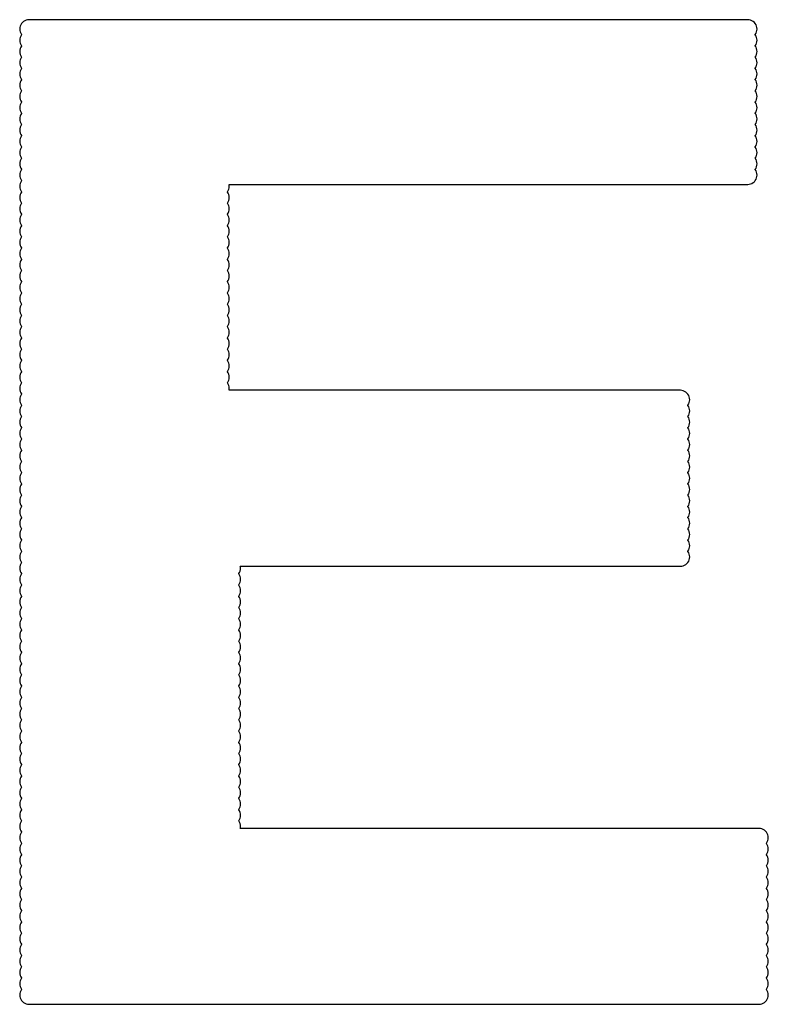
# Model space of a CAD drawing. Extents: x -0.28 to 1.53, y -0.26 to 1.53.
# Tile 22 of 45: x 1.2481 to 1.2881, y 1.3632 to 1.4158. Entities that reach past the tile are written whole.
import ezdxf

# ---------------------------------------------------------------- set-up
doc = ezdxf.new("R2010")
doc.units = 0
doc.header["$MEASUREMENT"] = 0
doc.layers.add('SLK-NS', color=7, linetype='CONTINUOUS')

msp = doc.modelspace()

# ---------------------------------------------------------------- linework, layer by layer
at = {"layer": 'SLK-NS'}
msp.add_lwpolyline([(1.2482, 1.364), (1.248195, 1.363994), (1.248154, 1.363927), (1.248124, 1.363855), (1.248106, 1.363778), (1.2481, 1.3637), (1.248106, 1.363622), (1.248124, 1.363545), (1.248154, 1.363473), (1.248195, 1.363406), (1.248246, 1.363346), (1.248306, 1.363295), (1.248373, 1.363254), (1.248445, 1.363224), (1.248522, 1.363206), (1.2486, 1.3632), (1.2876, 1.3632), (1.287678, 1.363206), (1.287755, 1.363224), (1.287827, 1.363254), (1.287894, 1.363295), (1.287954, 1.363346), (1.288005, 1.363406), (1.288046, 1.363473), (1.288076, 1.363545), (1.288094, 1.363622), (1.2881, 1.3637), (1.288094, 1.363778), (1.288076, 1.363855), (1.288046, 1.363927), (1.288005, 1.363994), (1.288, 1.364), (1.288005, 1.364006), (1.288046, 1.364073), (1.288076, 1.364145), (1.288094, 1.364222), (1.2881, 1.3643), (1.288094, 1.364378), (1.288076, 1.364455), (1.288046, 1.364527), (1.288005, 1.364594), (1.288, 1.3646), (1.288005, 1.364606), (1.288046, 1.364673), (1.288076, 1.364745), (1.288094, 1.364822), (1.2881, 1.3649), (1.288094, 1.364978), (1.288076, 1.365055), (1.288046, 1.365127), (1.288005, 1.365194), (1.288, 1.3652), (1.288005, 1.365206), (1.288046, 1.365273), (1.288076, 1.365345), (1.288094, 1.365422), (1.2881, 1.3655), (1.288094, 1.365578), (1.288076, 1.365655), (1.288046, 1.365727), (1.288005, 1.365794), (1.288, 1.3658), (1.288005, 1.365806), (1.288046, 1.365873), (1.288076, 1.365945), (1.288094, 1.366022), (1.2881, 1.3661), (1.288094, 1.366178), (1.288076, 1.366255), (1.288046, 1.366327), (1.288005, 1.366394), (1.288, 1.3664), (1.288005, 1.366406), (1.288046, 1.366473), (1.288076, 1.366545), (1.288094, 1.366622), (1.2881, 1.3667), (1.288094, 1.366778), (1.288076, 1.366855), (1.288046, 1.366927), (1.288005, 1.366994), (1.288, 1.367), (1.288005, 1.367006), (1.288046, 1.367073), (1.288076, 1.367145), (1.288094, 1.367222), (1.2881, 1.3673), (1.288094, 1.367378), (1.288076, 1.367455), (1.288046, 1.367527), (1.288005, 1.367594), (1.288, 1.3676), (1.288005, 1.367606), (1.288046, 1.367673), (1.288076, 1.367745), (1.288094, 1.367822), (1.2881, 1.3679), (1.288094, 1.367978), (1.288076, 1.368055), (1.288046, 1.368127), (1.288005, 1.368194), (1.288, 1.3682), (1.288005, 1.368206), (1.288046, 1.368273), (1.288076, 1.368345), (1.288094, 1.368422), (1.2881, 1.3685), (1.288094, 1.368578), (1.288076, 1.368655), (1.288046, 1.368727), (1.288005, 1.368794), (1.288, 1.3688), (1.288005, 1.368806), (1.288046, 1.368873), (1.288076, 1.368945), (1.288094, 1.369022), (1.2881, 1.3691), (1.288094, 1.369178), (1.288076, 1.369255), (1.288046, 1.369327), (1.288005, 1.369394), (1.288, 1.3694), (1.288005, 1.369406), (1.288046, 1.369473), (1.288076, 1.369545), (1.288094, 1.369622), (1.2881, 1.3697), (1.288094, 1.369778), (1.288076, 1.369855), (1.288046, 1.369927), (1.288005, 1.369994), (1.288, 1.37), (1.288005, 1.370006), (1.288046, 1.370073), (1.288076, 1.370145), (1.288094, 1.370222), (1.2881, 1.3703), (1.288094, 1.370378), (1.288076, 1.370455), (1.288046, 1.370527), (1.288005, 1.370594), (1.288, 1.3706), (1.288005, 1.370606), (1.288046, 1.370673), (1.288076, 1.370745), (1.288094, 1.370822), (1.2881, 1.3709), (1.288094, 1.370978), (1.288076, 1.371055), (1.288046, 1.371127), (1.288005, 1.371194), (1.288, 1.3712), (1.288005, 1.371206), (1.288046, 1.371273), (1.288076, 1.371345), (1.288094, 1.371422), (1.2881, 1.3715), (1.288094, 1.371578), (1.288076, 1.371655), (1.288046, 1.371727), (1.288005, 1.371794), (1.288, 1.3718), (1.288005, 1.371806), (1.288046, 1.371873), (1.288076, 1.371945), (1.288094, 1.372022), (1.2881, 1.3721), (1.288094, 1.372178), (1.288076, 1.372255), (1.288046, 1.372327), (1.288005, 1.372394), (1.287954, 1.372454), (1.287894, 1.372505), (1.287827, 1.372546), (1.287755, 1.372576), (1.287678, 1.372594), (1.2876, 1.3726), (1.259889, 1.3726), (1.259894, 1.372622), (1.2599, 1.3727), (1.259894, 1.372778), (1.259876, 1.372855), (1.259846, 1.372927), (1.259805, 1.372994), (1.2598, 1.373), (1.259805, 1.373006), (1.259846, 1.373073), (1.259876, 1.373145), (1.259894, 1.373222), (1.2599, 1.3733), (1.259894, 1.373378), (1.259876, 1.373455), (1.259846, 1.373527), (1.259805, 1.373594), (1.2598, 1.3736), (1.259805, 1.373606), (1.259846, 1.373673), (1.259876, 1.373745), (1.259894, 1.373822), (1.2599, 1.3739), (1.259894, 1.373978), (1.259876, 1.374055), (1.259846, 1.374127), (1.259805, 1.374194), (1.2598, 1.3742), (1.259805, 1.374206), (1.259846, 1.374273), (1.259876, 1.374345), (1.259894, 1.374422), (1.2599, 1.3745), (1.259894, 1.374578), (1.259876, 1.374655), (1.259846, 1.374727), (1.259805, 1.374794), (1.2598, 1.3748), (1.259805, 1.374806), (1.259846, 1.374873), (1.259876, 1.374945), (1.259894, 1.375022), (1.2599, 1.3751), (1.259894, 1.375178), (1.259876, 1.375255), (1.259846, 1.375327), (1.259805, 1.375394), (1.2598, 1.3754), (1.259805, 1.375406), (1.259846, 1.375473), (1.259876, 1.375545), (1.259894, 1.375622), (1.2599, 1.3757), (1.259894, 1.375778), (1.259876, 1.375855), (1.259846, 1.375927), (1.259805, 1.375994), (1.2598, 1.376), (1.259805, 1.376006), (1.259846, 1.376073), (1.259876, 1.376145), (1.259894, 1.376222), (1.2599, 1.3763), (1.259894, 1.376378), (1.259876, 1.376455), (1.259846, 1.376527), (1.259805, 1.376594), (1.2598, 1.3766), (1.259805, 1.376606), (1.259846, 1.376673), (1.259876, 1.376745), (1.259894, 1.376822), (1.2599, 1.3769), (1.259894, 1.376978), (1.259876, 1.377055), (1.259846, 1.377127), (1.259805, 1.377194), (1.2598, 1.3772), (1.259805, 1.377206), (1.259846, 1.377273), (1.259876, 1.377345), (1.259894, 1.377422), (1.2599, 1.3775), (1.259894, 1.377578), (1.259876, 1.377655), (1.259846, 1.377727), (1.259805, 1.377794), (1.2598, 1.3778), (1.259805, 1.377806), (1.259846, 1.377873), (1.259876, 1.377945), (1.259894, 1.378022), (1.2599, 1.3781), (1.259894, 1.378178), (1.259876, 1.378255), (1.259846, 1.378327), (1.259805, 1.378394), (1.2598, 1.3784), (1.259805, 1.378406), (1.259846, 1.378473), (1.259876, 1.378545), (1.259894, 1.378622), (1.2599, 1.3787), (1.259894, 1.378778), (1.259876, 1.378855), (1.259846, 1.378927), (1.259805, 1.378994), (1.2598, 1.379), (1.259805, 1.379006), (1.259846, 1.379073), (1.259876, 1.379145), (1.259894, 1.379222), (1.2599, 1.3793), (1.259894, 1.379378), (1.259876, 1.379455), (1.259846, 1.379527), (1.259805, 1.379594), (1.2598, 1.3796), (1.259805, 1.379606), (1.259846, 1.379673), (1.259876, 1.379745), (1.259894, 1.379822), (1.2599, 1.3799), (1.259894, 1.379978), (1.259876, 1.380055), (1.259846, 1.380127), (1.259805, 1.380194), (1.2598, 1.3802), (1.259805, 1.380206), (1.259846, 1.380273), (1.259876, 1.380345), (1.259894, 1.380422), (1.2599, 1.3805), (1.259894, 1.380578), (1.259876, 1.380655), (1.259846, 1.380727), (1.259805, 1.380794), (1.2598, 1.3808), (1.259805, 1.380806), (1.259846, 1.380873), (1.259876, 1.380945), (1.259894, 1.381022), (1.2599, 1.3811), (1.259894, 1.381178), (1.259876, 1.381255), (1.259846, 1.381327), (1.259805, 1.381394), (1.2598, 1.3814), (1.259805, 1.381406), (1.259846, 1.381473), (1.259876, 1.381545), (1.259894, 1.381622), (1.2599, 1.3817), (1.259894, 1.381778), (1.259876, 1.381855), (1.259846, 1.381927), (1.259805, 1.381994), (1.2598, 1.382), (1.259805, 1.382006), (1.259846, 1.382073), (1.259876, 1.382145), (1.259894, 1.382222), (1.2599, 1.3823), (1.259894, 1.382378), (1.259876, 1.382455), (1.259846, 1.382527), (1.259805, 1.382594), (1.2598, 1.3826), (1.259805, 1.382606), (1.259846, 1.382673), (1.259876, 1.382745), (1.259894, 1.382822), (1.2599, 1.3829), (1.259894, 1.382978), (1.259876, 1.383055), (1.259846, 1.383127), (1.259805, 1.383194), (1.2598, 1.3832), (1.259805, 1.383206), (1.259846, 1.383273), (1.259876, 1.383345), (1.259894, 1.383422), (1.2599, 1.3835), (1.259894, 1.383578), (1.259876, 1.383655), (1.259846, 1.383727), (1.259805, 1.383794), (1.2598, 1.3838), (1.259805, 1.383806), (1.259846, 1.383873), (1.259876, 1.383945), (1.259894, 1.384022), (1.2599, 1.3841), (1.259894, 1.384178), (1.259876, 1.384255), (1.259846, 1.384327), (1.259805, 1.384394), (1.2598, 1.3844), (1.259805, 1.384406), (1.259846, 1.384473), (1.259876, 1.384545), (1.259894, 1.384622), (1.2599, 1.3847), (1.259894, 1.384778), (1.259876, 1.384855), (1.259846, 1.384927), (1.259805, 1.384994), (1.2598, 1.385), (1.259805, 1.385006), (1.259846, 1.385073), (1.259876, 1.385145), (1.259894, 1.385222), (1.2599, 1.3853), (1.259894, 1.385378), (1.259876, 1.385455), (1.259846, 1.385527), (1.259805, 1.385594), (1.2598, 1.3856), (1.259805, 1.385606), (1.259846, 1.385673), (1.259876, 1.385745), (1.259894, 1.385822), (1.2599, 1.3859), (1.259894, 1.385978), (1.259876, 1.386055), (1.259846, 1.386127), (1.259805, 1.386194), (1.2598, 1.3862), (1.259805, 1.386206), (1.259846, 1.386273), (1.259876, 1.386345), (1.259894, 1.386422), (1.2599, 1.3865), (1.259894, 1.386578), (1.259889, 1.3866), (1.2834, 1.3866), (1.283478, 1.386606), (1.283555, 1.386624), (1.283627, 1.386654), (1.283694, 1.386695), (1.283754, 1.386746), (1.283805, 1.386806), (1.283846, 1.386873), (1.283876, 1.386945), (1.283894, 1.387022), (1.2839, 1.3871), (1.283894, 1.387178), (1.283876, 1.387255), (1.283846, 1.387327), (1.283805, 1.387394), (1.2838, 1.3874), (1.283805, 1.387406), (1.283846, 1.387473), (1.283876, 1.387545), (1.283894, 1.387622), (1.2839, 1.3877), (1.283894, 1.387778), (1.283876, 1.387855), (1.283846, 1.387927), (1.283805, 1.387994), (1.2838, 1.388), (1.283805, 1.388006), (1.283846, 1.388073), (1.283876, 1.388145), (1.283894, 1.388222), (1.2839, 1.3883), (1.283894, 1.388378), (1.283876, 1.388455), (1.283846, 1.388527), (1.283805, 1.388594), (1.2838, 1.3886), (1.283805, 1.388606), (1.283846, 1.388673), (1.283876, 1.388745), (1.283894, 1.388822), (1.2839, 1.3889), (1.283894, 1.388978), (1.283876, 1.389055), (1.283846, 1.389127), (1.283805, 1.389194), (1.2838, 1.3892), (1.283805, 1.389206), (1.283846, 1.389273), (1.283876, 1.389345), (1.283894, 1.389422), (1.2839, 1.3895), (1.283894, 1.389578), (1.283876, 1.389655), (1.283846, 1.389727), (1.283805, 1.389794), (1.2838, 1.3898), (1.283805, 1.389806), (1.283846, 1.389873), (1.283876, 1.389945), (1.283894, 1.390022), (1.2839, 1.3901), (1.283894, 1.390178), (1.283876, 1.390255), (1.283846, 1.390327), (1.283805, 1.390394), (1.2838, 1.3904), (1.283805, 1.390406), (1.283846, 1.390473), (1.283876, 1.390545), (1.283894, 1.390622), (1.2839, 1.3907), (1.283894, 1.390778), (1.283876, 1.390855), (1.283846, 1.390927), (1.283805, 1.390994), (1.2838, 1.391), (1.283805, 1.391006), (1.283846, 1.391073), (1.283876, 1.391145), (1.283894, 1.391222), (1.2839, 1.3913), (1.283894, 1.391378), (1.283876, 1.391455), (1.283846, 1.391527), (1.283805, 1.391594), (1.2838, 1.3916), (1.283805, 1.391606), (1.283846, 1.391673), (1.283876, 1.391745), (1.283894, 1.391822), (1.2839, 1.3919), (1.283894, 1.391978), (1.283876, 1.392055), (1.283846, 1.392127), (1.283805, 1.392194), (1.2838, 1.3922), (1.283805, 1.392206), (1.283846, 1.392273), (1.283876, 1.392345), (1.283894, 1.392422), (1.2839, 1.3925), (1.283894, 1.392578), (1.283876, 1.392655), (1.283846, 1.392727), (1.283805, 1.392794), (1.2838, 1.3928), (1.283805, 1.392806), (1.283846, 1.392873), (1.283876, 1.392945), (1.283894, 1.393022), (1.2839, 1.3931), (1.283894, 1.393178), (1.283876, 1.393255), (1.283846, 1.393327), (1.283805, 1.393394), (1.2838, 1.3934), (1.283805, 1.393406), (1.283846, 1.393473), (1.283876, 1.393545), (1.283894, 1.393622), (1.2839, 1.3937), (1.283894, 1.393778), (1.283876, 1.393855), (1.283846, 1.393927), (1.283805, 1.393994), (1.2838, 1.394), (1.283805, 1.394006), (1.283846, 1.394073), (1.283876, 1.394145), (1.283894, 1.394222), (1.2839, 1.3943), (1.283894, 1.394378), (1.283876, 1.394455), (1.283846, 1.394527), (1.283805, 1.394594), (1.2838, 1.3946), (1.283805, 1.394606), (1.283846, 1.394673), (1.283876, 1.394745), (1.283894, 1.394822), (1.2839, 1.3949), (1.283894, 1.394978), (1.283876, 1.395055), (1.283846, 1.395127), (1.283805, 1.395194), (1.2838, 1.3952), (1.283805, 1.395206), (1.283846, 1.395273), (1.283876, 1.395345), (1.283894, 1.395422), (1.2839, 1.3955), (1.283894, 1.395578), (1.283876, 1.395655), (1.283846, 1.395727), (1.283805, 1.395794), (1.283754, 1.395854), (1.283694, 1.395905), (1.283627, 1.395946), (1.283555, 1.395976), (1.283478, 1.395994), (1.2834, 1.396), (1.259289, 1.396), (1.259294, 1.396022), (1.2593, 1.3961), (1.259294, 1.396178), (1.259276, 1.396255), (1.259246, 1.396327), (1.259205, 1.396394), (1.2592, 1.3964), (1.259205, 1.396406), (1.259246, 1.396473), (1.259276, 1.396545), (1.259294, 1.396622), (1.2593, 1.3967), (1.259294, 1.396778), (1.259276, 1.396855), (1.259246, 1.396927), (1.259205, 1.396994), (1.2592, 1.397), (1.259205, 1.397006), (1.259246, 1.397073), (1.259276, 1.397145), (1.259294, 1.397222), (1.2593, 1.3973), (1.259294, 1.397378), (1.259276, 1.397455), (1.259246, 1.397527), (1.259205, 1.397594), (1.2592, 1.3976), (1.259205, 1.397606), (1.259246, 1.397673), (1.259276, 1.397745), (1.259294, 1.397822), (1.2593, 1.3979), (1.259294, 1.397978), (1.259276, 1.398055), (1.259246, 1.398127), (1.259205, 1.398194), (1.2592, 1.3982), (1.259205, 1.398206), (1.259246, 1.398273), (1.259276, 1.398345), (1.259294, 1.398422), (1.2593, 1.3985), (1.259294, 1.398578), (1.259276, 1.398655), (1.259246, 1.398727), (1.259205, 1.398794), (1.2592, 1.3988), (1.259205, 1.398806), (1.259246, 1.398873), (1.259276, 1.398945), (1.259294, 1.399022), (1.2593, 1.3991), (1.259294, 1.399178), (1.259276, 1.399255), (1.259246, 1.399327), (1.259205, 1.399394), (1.2592, 1.3994), (1.259205, 1.399406), (1.259246, 1.399473), (1.259276, 1.399545), (1.259294, 1.399622), (1.2593, 1.3997), (1.259294, 1.399778), (1.259276, 1.399855), (1.259246, 1.399927), (1.259205, 1.399994), (1.2592, 1.4), (1.259205, 1.400006), (1.259246, 1.400073), (1.259276, 1.400145), (1.259294, 1.400222), (1.2593, 1.4003), (1.259294, 1.400378), (1.259276, 1.400455), (1.259246, 1.400527), (1.259205, 1.400594), (1.2592, 1.4006), (1.259205, 1.400606), (1.259246, 1.400673), (1.259276, 1.400745), (1.259294, 1.400822), (1.2593, 1.4009), (1.259294, 1.400978), (1.259276, 1.401055), (1.259246, 1.401127), (1.259205, 1.401194), (1.2592, 1.4012), (1.259205, 1.401206), (1.259246, 1.401273), (1.259276, 1.401345), (1.259294, 1.401422), (1.2593, 1.4015), (1.259294, 1.401578), (1.259276, 1.401655), (1.259246, 1.401727), (1.259205, 1.401794), (1.2592, 1.4018), (1.259205, 1.401806), (1.259246, 1.401873), (1.259276, 1.401945), (1.259294, 1.402022), (1.2593, 1.4021), (1.259294, 1.402178), (1.259276, 1.402255), (1.259246, 1.402327), (1.259205, 1.402394), (1.2592, 1.4024), (1.259205, 1.402406), (1.259246, 1.402473), (1.259276, 1.402545), (1.259294, 1.402622), (1.2593, 1.4027), (1.259294, 1.402778), (1.259276, 1.402855), (1.259246, 1.402927), (1.259205, 1.402994), (1.2592, 1.403), (1.259205, 1.403006), (1.259246, 1.403073), (1.259276, 1.403145), (1.259294, 1.403222), (1.2593, 1.4033), (1.259294, 1.403378), (1.259276, 1.403455), (1.259246, 1.403527), (1.259205, 1.403594), (1.2592, 1.4036), (1.259205, 1.403606), (1.259246, 1.403673), (1.259276, 1.403745), (1.259294, 1.403822), (1.2593, 1.4039), (1.259294, 1.403978), (1.259276, 1.404055), (1.259246, 1.404127), (1.259205, 1.404194), (1.2592, 1.4042), (1.259205, 1.404206), (1.259246, 1.404273), (1.259276, 1.404345), (1.259294, 1.404422), (1.2593, 1.4045), (1.259294, 1.404578), (1.259276, 1.404655), (1.259246, 1.404727), (1.259205, 1.404794), (1.2592, 1.4048), (1.259205, 1.404806), (1.259246, 1.404873), (1.259276, 1.404945), (1.259294, 1.405022), (1.2593, 1.4051), (1.259294, 1.405178), (1.259276, 1.405255), (1.259246, 1.405327), (1.259205, 1.405394), (1.2592, 1.4054), (1.259205, 1.405406), (1.259246, 1.405473), (1.259276, 1.405545), (1.259294, 1.405622), (1.2593, 1.4057), (1.259294, 1.405778), (1.259276, 1.405855), (1.259246, 1.405927), (1.259205, 1.405994), (1.2592, 1.406), (1.259205, 1.406006), (1.259246, 1.406073), (1.259276, 1.406145), (1.259294, 1.406222), (1.2593, 1.4063), (1.259294, 1.406378), (1.259276, 1.406455), (1.259246, 1.406527), (1.259205, 1.406594), (1.2592, 1.4066), (1.259205, 1.406606), (1.259246, 1.406673), (1.259276, 1.406745), (1.259294, 1.406822), (1.2593, 1.4069), (1.259294, 1.406978), (1.259289, 1.407), (1.287, 1.407), (1.287078, 1.407006), (1.287155, 1.407024), (1.287227, 1.407054), (1.287294, 1.407095), (1.287354, 1.407146), (1.287405, 1.407206), (1.287446, 1.407273), (1.287476, 1.407345), (1.287494, 1.407422), (1.2875, 1.4075), (1.287494, 1.407578), (1.287476, 1.407655), (1.287446, 1.407727), (1.287405, 1.407794), (1.2874, 1.4078), (1.287405, 1.407806), (1.287446, 1.407873), (1.287476, 1.407945), (1.287494, 1.408022), (1.2875, 1.4081), (1.287494, 1.408178), (1.287476, 1.408255), (1.287446, 1.408327), (1.287405, 1.408394), (1.2874, 1.4084), (1.287405, 1.408406), (1.287446, 1.408473), (1.287476, 1.408545), (1.287494, 1.408622), (1.2875, 1.4087), (1.287494, 1.408778), (1.287476, 1.408855), (1.287446, 1.408927), (1.287405, 1.408994), (1.2874, 1.409), (1.287405, 1.409006), (1.287446, 1.409073), (1.287476, 1.409145), (1.287494, 1.409222), (1.2875, 1.4093), (1.287494, 1.409378), (1.287476, 1.409455), (1.287446, 1.409527), (1.287405, 1.409594), (1.2874, 1.4096), (1.287405, 1.409606), (1.287446, 1.409673), (1.287476, 1.409745), (1.287494, 1.409822), (1.2875, 1.4099), (1.287494, 1.409978), (1.287476, 1.410055), (1.287446, 1.410127), (1.287405, 1.410194), (1.2874, 1.4102), (1.287405, 1.410206), (1.287446, 1.410273), (1.287476, 1.410345), (1.287494, 1.410422), (1.2875, 1.4105), (1.287494, 1.410578), (1.287476, 1.410655), (1.287446, 1.410727), (1.287405, 1.410794), (1.2874, 1.4108), (1.287405, 1.410806), (1.287446, 1.410873), (1.287476, 1.410945), (1.287494, 1.411022), (1.2875, 1.4111), (1.287494, 1.411178), (1.287476, 1.411255), (1.287446, 1.411327), (1.287405, 1.411394), (1.2874, 1.4114), (1.287405, 1.411406), (1.287446, 1.411473), (1.287476, 1.411545), (1.287494, 1.411622), (1.2875, 1.4117), (1.287494, 1.411778), (1.287476, 1.411855), (1.287446, 1.411927), (1.287405, 1.411994), (1.2874, 1.412), (1.287405, 1.412006), (1.287446, 1.412073), (1.287476, 1.412145), (1.287494, 1.412222), (1.2875, 1.4123), (1.287494, 1.412378), (1.287476, 1.412455), (1.287446, 1.412527), (1.287405, 1.412594), (1.2874, 1.4126), (1.287405, 1.412606), (1.287446, 1.412673), (1.287476, 1.412745), (1.287494, 1.412822), (1.2875, 1.4129), (1.287494, 1.412978), (1.287476, 1.413055), (1.287446, 1.413127), (1.287405, 1.413194), (1.2874, 1.4132), (1.287405, 1.413206), (1.287446, 1.413273), (1.287476, 1.413345), (1.287494, 1.413422), (1.2875, 1.4135), (1.287494, 1.413578), (1.287476, 1.413655), (1.287446, 1.413727), (1.287405, 1.413794), (1.2874, 1.4138), (1.287405, 1.413806), (1.287446, 1.413873), (1.287476, 1.413945), (1.287494, 1.414022), (1.2875, 1.4141), (1.287494, 1.414178), (1.287476, 1.414255), (1.287446, 1.414327), (1.287405, 1.414394), (1.2874, 1.4144), (1.287405, 1.414406), (1.287446, 1.414473), (1.287476, 1.414545), (1.287494, 1.414622), (1.2875, 1.4147), (1.287494, 1.414778), (1.287476, 1.414855), (1.287446, 1.414927), (1.287405, 1.414994), (1.2874, 1.415), (1.287405, 1.415006), (1.287446, 1.415073), (1.287476, 1.415145), (1.287494, 1.415222), (1.2875, 1.4153), (1.287494, 1.415378), (1.287476, 1.415455), (1.287446, 1.415527), (1.287405, 1.415594), (1.287354, 1.415654), (1.287294, 1.415705), (1.287227, 1.415746), (1.287155, 1.415776), (1.287078, 1.415794), (1.287, 1.4158), (1.2486, 1.4158), (1.248522, 1.415794), (1.248445, 1.415776), (1.248373, 1.415746), (1.248306, 1.415705), (1.248246, 1.415654), (1.248195, 1.415594), (1.248154, 1.415527), (1.248124, 1.415455), (1.248106, 1.415378), (1.2481, 1.4153), (1.248106, 1.415222), (1.248124, 1.415145), (1.248154, 1.415073), (1.248195, 1.415006), (1.2482, 1.415), (1.248195, 1.414994), (1.248154, 1.414927), (1.248124, 1.414855), (1.248106, 1.414778), (1.2481, 1.4147), (1.248106, 1.414622), (1.248124, 1.414545), (1.248154, 1.414473), (1.248195, 1.414406), (1.2482, 1.4144), (1.248195, 1.414394), (1.248154, 1.414327), (1.248124, 1.414255), (1.248106, 1.414178), (1.2481, 1.4141), (1.248106, 1.414022), (1.248124, 1.413945), (1.248154, 1.413873), (1.248195, 1.413806), (1.2482, 1.4138), (1.248195, 1.413794), (1.248154, 1.413727), (1.248124, 1.413655), (1.248106, 1.413578), (1.2481, 1.4135), (1.248106, 1.413422), (1.248124, 1.413345), (1.248154, 1.413273), (1.248195, 1.413206), (1.2482, 1.4132), (1.248195, 1.413194), (1.248154, 1.413127), (1.248124, 1.413055), (1.248106, 1.412978), (1.2481, 1.4129), (1.248106, 1.412822), (1.248124, 1.412745), (1.248154, 1.412673), (1.248195, 1.412606), (1.2482, 1.4126), (1.248195, 1.412594), (1.248154, 1.412527), (1.248124, 1.412455), (1.248106, 1.412378), (1.2481, 1.4123), (1.248106, 1.412222), (1.248124, 1.412145), (1.248154, 1.412073), (1.248195, 1.412006), (1.2482, 1.412), (1.248195, 1.411994), (1.248154, 1.411927), (1.248124, 1.411855), (1.248106, 1.411778), (1.2481, 1.4117), (1.248106, 1.411622), (1.248124, 1.411545), (1.248154, 1.411473), (1.248195, 1.411406), (1.2482, 1.4114), (1.248195, 1.411394), (1.248154, 1.411327), (1.248124, 1.411255), (1.248106, 1.411178), (1.2481, 1.4111), (1.248106, 1.411022), (1.248124, 1.410945), (1.248154, 1.410873), (1.248195, 1.410806), (1.2482, 1.4108), (1.248195, 1.410794), (1.248154, 1.410727), (1.248124, 1.410655), (1.248106, 1.410578), (1.2481, 1.4105), (1.248106, 1.410422), (1.248124, 1.410345), (1.248154, 1.410273), (1.248195, 1.410206), (1.2482, 1.4102), (1.248195, 1.410194), (1.248154, 1.410127), (1.248124, 1.410055), (1.248106, 1.409978), (1.2481, 1.4099), (1.248106, 1.409822), (1.248124, 1.409745), (1.248154, 1.409673), (1.248195, 1.409606), (1.2482, 1.4096), (1.248195, 1.409594), (1.248154, 1.409527), (1.248124, 1.409455), (1.248106, 1.409378), (1.2481, 1.4093), (1.248106, 1.409222), (1.248124, 1.409145), (1.248154, 1.409073), (1.248195, 1.409006), (1.2482, 1.409), (1.248195, 1.408994), (1.248154, 1.408927), (1.248124, 1.408855), (1.248106, 1.408778), (1.2481, 1.4087), (1.248106, 1.408622), (1.248124, 1.408545), (1.248154, 1.408473), (1.248195, 1.408406), (1.2482, 1.4084), (1.248195, 1.408394), (1.248154, 1.408327), (1.248124, 1.408255), (1.248106, 1.408178), (1.2481, 1.4081), (1.248106, 1.408022), (1.248124, 1.407945), (1.248154, 1.407873), (1.248195, 1.407806), (1.2482, 1.4078), (1.248195, 1.407794), (1.248154, 1.407727), (1.248124, 1.407655), (1.248106, 1.407578), (1.2481, 1.4075), (1.248106, 1.407422), (1.248124, 1.407345), (1.248154, 1.407273), (1.248195, 1.407206), (1.2482, 1.4072), (1.248195, 1.407194), (1.248154, 1.407127), (1.248124, 1.407055), (1.248106, 1.406978), (1.2481, 1.4069), (1.248106, 1.406822), (1.248124, 1.406745), (1.248154, 1.406673), (1.248195, 1.406606), (1.2482, 1.4066), (1.248195, 1.406594), (1.248154, 1.406527), (1.248124, 1.406455), (1.248106, 1.406378), (1.2481, 1.4063), (1.248106, 1.406222), (1.248124, 1.406145), (1.248154, 1.406073), (1.248195, 1.406006), (1.2482, 1.406), (1.248195, 1.405994), (1.248154, 1.405927), (1.248124, 1.405855), (1.248106, 1.405778), (1.2481, 1.4057), (1.248106, 1.405622), (1.248124, 1.405545), (1.248154, 1.405473), (1.248195, 1.405406), (1.2482, 1.4054), (1.248195, 1.405394), (1.248154, 1.405327), (1.248124, 1.405255), (1.248106, 1.405178), (1.2481, 1.4051), (1.248106, 1.405022), (1.248124, 1.404945), (1.248154, 1.404873), (1.248195, 1.404806), (1.2482, 1.4048), (1.248195, 1.404794), (1.248154, 1.404727), (1.248124, 1.404655), (1.248106, 1.404578), (1.2481, 1.4045), (1.248106, 1.404422), (1.248124, 1.404345), (1.248154, 1.404273), (1.248195, 1.404206), (1.2482, 1.4042), (1.248195, 1.404194), (1.248154, 1.404127), (1.248124, 1.404055), (1.248106, 1.403978), (1.2481, 1.4039), (1.248106, 1.403822), (1.248124, 1.403745), (1.248154, 1.403673), (1.248195, 1.403606), (1.2482, 1.4036), (1.248195, 1.403594), (1.248154, 1.403527), (1.248124, 1.403455), (1.248106, 1.403378), (1.2481, 1.4033), (1.248106, 1.403222), (1.248124, 1.403145), (1.248154, 1.403073), (1.248195, 1.403006), (1.2482, 1.403), (1.248195, 1.402994), (1.248154, 1.402927), (1.248124, 1.402855), (1.248106, 1.402778), (1.2481, 1.4027), (1.248106, 1.402622), (1.248124, 1.402545), (1.248154, 1.402473), (1.248195, 1.402406), (1.2482, 1.4024), (1.248195, 1.402394), (1.248154, 1.402327), (1.248124, 1.402255), (1.248106, 1.402178), (1.2481, 1.4021), (1.248106, 1.402022), (1.248124, 1.401945), (1.248154, 1.401873), (1.248195, 1.401806), (1.2482, 1.4018), (1.248195, 1.401794), (1.248154, 1.401727), (1.248124, 1.401655), (1.248106, 1.401578), (1.2481, 1.4015), (1.248106, 1.401422), (1.248124, 1.401345), (1.248154, 1.401273), (1.248195, 1.401206), (1.2482, 1.4012), (1.248195, 1.401194), (1.248154, 1.401127), (1.248124, 1.401055), (1.248106, 1.400978), (1.2481, 1.4009), (1.248106, 1.400822), (1.248124, 1.400745), (1.248154, 1.400673), (1.248195, 1.400606), (1.2482, 1.4006), (1.248195, 1.400594), (1.248154, 1.400527), (1.248124, 1.400455), (1.248106, 1.400378), (1.2481, 1.4003), (1.248106, 1.400222), (1.248124, 1.400145), (1.248154, 1.400073), (1.248195, 1.400006), (1.2482, 1.4), (1.248195, 1.399994), (1.248154, 1.399927), (1.248124, 1.399855), (1.248106, 1.399778), (1.2481, 1.3997), (1.248106, 1.399622), (1.248124, 1.399545), (1.248154, 1.399473), (1.248195, 1.399406), (1.2482, 1.3994), (1.248195, 1.399394), (1.248154, 1.399327), (1.248124, 1.399255), (1.248106, 1.399178), (1.2481, 1.3991), (1.248106, 1.399022), (1.248124, 1.398945), (1.248154, 1.398873), (1.248195, 1.398806), (1.2482, 1.3988), (1.248195, 1.398794), (1.248154, 1.398727), (1.248124, 1.398655), (1.248106, 1.398578), (1.2481, 1.3985), (1.248106, 1.398422), (1.248124, 1.398345), (1.248154, 1.398273), (1.248195, 1.398206), (1.2482, 1.3982), (1.248195, 1.398194), (1.248154, 1.398127), (1.248124, 1.398055), (1.248106, 1.397978), (1.2481, 1.3979), (1.248106, 1.397822), (1.248124, 1.397745), (1.248154, 1.397673), (1.248195, 1.397606), (1.2482, 1.3976), (1.248195, 1.397594), (1.248154, 1.397527), (1.248124, 1.397455), (1.248106, 1.397378), (1.2481, 1.3973), (1.248106, 1.397222), (1.248124, 1.397145), (1.248154, 1.397073), (1.248195, 1.397006), (1.2482, 1.397), (1.248195, 1.396994), (1.248154, 1.396927), (1.248124, 1.396855), (1.248106, 1.396778), (1.2481, 1.3967), (1.248106, 1.396622), (1.248124, 1.396545), (1.248154, 1.396473), (1.248195, 1.396406), (1.2482, 1.3964), (1.248195, 1.396394), (1.248154, 1.396327), (1.248124, 1.396255), (1.248106, 1.396178), (1.2481, 1.3961), (1.248106, 1.396022), (1.248124, 1.395945), (1.248154, 1.395873), (1.248195, 1.395806), (1.2482, 1.3958), (1.248195, 1.395794), (1.248154, 1.395727), (1.248124, 1.395655), (1.248106, 1.395578), (1.2481, 1.3955), (1.248106, 1.395422), (1.248124, 1.395345), (1.248154, 1.395273), (1.248195, 1.395206), (1.2482, 1.3952), (1.248195, 1.395194), (1.248154, 1.395127), (1.248124, 1.395055), (1.248106, 1.394978), (1.2481, 1.3949), (1.248106, 1.394822), (1.248124, 1.394745), (1.248154, 1.394673), (1.248195, 1.394606), (1.2482, 1.3946), (1.248195, 1.394594), (1.248154, 1.394527), (1.248124, 1.394455), (1.248106, 1.394378), (1.2481, 1.3943), (1.248106, 1.394222), (1.248124, 1.394145), (1.248154, 1.394073), (1.248195, 1.394006), (1.2482, 1.394), (1.248195, 1.393994), (1.248154, 1.393927), (1.248124, 1.393855), (1.248106, 1.393778), (1.2481, 1.3937), (1.248106, 1.393622), (1.248124, 1.393545), (1.248154, 1.393473), (1.248195, 1.393406), (1.2482, 1.3934), (1.248195, 1.393394), (1.248154, 1.393327), (1.248124, 1.393255), (1.248106, 1.393178), (1.2481, 1.3931), (1.248106, 1.393022), (1.248124, 1.392945), (1.248154, 1.392873), (1.248195, 1.392806), (1.2482, 1.3928), (1.248195, 1.392794), (1.248154, 1.392727), (1.248124, 1.392655), (1.248106, 1.392578), (1.2481, 1.3925), (1.248106, 1.392422), (1.248124, 1.392345), (1.248154, 1.392273), (1.248195, 1.392206), (1.2482, 1.3922), (1.248195, 1.392194), (1.248154, 1.392127), (1.248124, 1.392055), (1.248106, 1.391978), (1.2481, 1.3919), (1.248106, 1.391822), (1.248124, 1.391745), (1.248154, 1.391673), (1.248195, 1.391606), (1.2482, 1.3916), (1.248195, 1.391594), (1.248154, 1.391527), (1.248124, 1.391455), (1.248106, 1.391378), (1.2481, 1.3913), (1.248106, 1.391222), (1.248124, 1.391145), (1.248154, 1.391073), (1.248195, 1.391006), (1.2482, 1.391), (1.248195, 1.390994), (1.248154, 1.390927), (1.248124, 1.390855), (1.248106, 1.390778), (1.2481, 1.3907), (1.248106, 1.390622), (1.248124, 1.390545), (1.248154, 1.390473), (1.248195, 1.390406), (1.2482, 1.3904), (1.248195, 1.390394), (1.248154, 1.390327), (1.248124, 1.390255), (1.248106, 1.390178), (1.2481, 1.3901), (1.248106, 1.390022), (1.248124, 1.389945), (1.248154, 1.389873), (1.248195, 1.389806), (1.2482, 1.3898), (1.248195, 1.389794), (1.248154, 1.389727), (1.248124, 1.389655), (1.248106, 1.389578), (1.2481, 1.3895), (1.248106, 1.389422), (1.248124, 1.389345), (1.248154, 1.389273), (1.248195, 1.389206), (1.2482, 1.3892), (1.248195, 1.389194), (1.248154, 1.389127), (1.248124, 1.389055), (1.248106, 1.388978), (1.2481, 1.3889), (1.248106, 1.388822), (1.248124, 1.388745), (1.248154, 1.388673), (1.248195, 1.388606), (1.2482, 1.3886), (1.248195, 1.388594), (1.248154, 1.388527), (1.248124, 1.388455), (1.248106, 1.388378), (1.2481, 1.3883), (1.248106, 1.388222), (1.248124, 1.388145), (1.248154, 1.388073), (1.248195, 1.388006), (1.2482, 1.388), (1.248195, 1.387994), (1.248154, 1.387927), (1.248124, 1.387855), (1.248106, 1.387778), (1.2481, 1.3877), (1.248106, 1.387622), (1.248124, 1.387545), (1.248154, 1.387473), (1.248195, 1.387406), (1.2482, 1.3874), (1.248195, 1.387394), (1.248154, 1.387327), (1.248124, 1.387255), (1.248106, 1.387178), (1.2481, 1.3871), (1.248106, 1.387022), (1.248124, 1.386945), (1.248154, 1.386873), (1.248195, 1.386806), (1.2482, 1.3868), (1.248195, 1.386794), (1.248154, 1.386727), (1.248124, 1.386655), (1.248106, 1.386578), (1.2481, 1.3865), (1.248106, 1.386422), (1.248124, 1.386345), (1.248154, 1.386273), (1.248195, 1.386206), (1.2482, 1.3862), (1.248195, 1.386194), (1.248154, 1.386127), (1.248124, 1.386055), (1.248106, 1.385978), (1.2481, 1.3859), (1.248106, 1.385822), (1.248124, 1.385745), (1.248154, 1.385673), (1.248195, 1.385606), (1.2482, 1.3856), (1.248195, 1.385594), (1.248154, 1.385527), (1.248124, 1.385455), (1.248106, 1.385378), (1.2481, 1.3853), (1.248106, 1.385222), (1.248124, 1.385145), (1.248154, 1.385073), (1.248195, 1.385006), (1.2482, 1.385), (1.248195, 1.384994), (1.248154, 1.384927), (1.248124, 1.384855), (1.248106, 1.384778), (1.2481, 1.3847), (1.248106, 1.384622), (1.248124, 1.384545), (1.248154, 1.384473), (1.248195, 1.384406), (1.2482, 1.3844), (1.248195, 1.384394), (1.248154, 1.384327), (1.248124, 1.384255), (1.248106, 1.384178), (1.2481, 1.3841), (1.248106, 1.384022), (1.248124, 1.383945), (1.248154, 1.383873), (1.248195, 1.383806), (1.2482, 1.3838), (1.248195, 1.383794), (1.248154, 1.383727), (1.248124, 1.383655), (1.248106, 1.383578), (1.2481, 1.3835), (1.248106, 1.383422), (1.248124, 1.383345), (1.248154, 1.383273), (1.248195, 1.383206), (1.2482, 1.3832), (1.248195, 1.383194), (1.248154, 1.383127), (1.248124, 1.383055), (1.248106, 1.382978), (1.2481, 1.3829), (1.248106, 1.382822), (1.248124, 1.382745), (1.248154, 1.382673), (1.248195, 1.382606), (1.2482, 1.3826), (1.248195, 1.382594), (1.248154, 1.382527), (1.248124, 1.382455), (1.248106, 1.382378), (1.2481, 1.3823), (1.248106, 1.382222), (1.248124, 1.382145), (1.248154, 1.382073), (1.248195, 1.382006), (1.2482, 1.382), (1.248195, 1.381994), (1.248154, 1.381927), (1.248124, 1.381855), (1.248106, 1.381778), (1.2481, 1.3817), (1.248106, 1.381622), (1.248124, 1.381545), (1.248154, 1.381473), (1.248195, 1.381406), (1.2482, 1.3814), (1.248195, 1.381394), (1.248154, 1.381327), (1.248124, 1.381255), (1.248106, 1.381178), (1.2481, 1.3811), (1.248106, 1.381022), (1.248124, 1.380945), (1.248154, 1.380873), (1.248195, 1.380806), (1.2482, 1.3808), (1.248195, 1.380794), (1.248154, 1.380727), (1.248124, 1.380655), (1.248106, 1.380578), (1.2481, 1.3805), (1.248106, 1.380422), (1.248124, 1.380345), (1.248154, 1.380273), (1.248195, 1.380206), (1.2482, 1.3802), (1.248195, 1.380194), (1.248154, 1.380127), (1.248124, 1.380055), (1.248106, 1.379978), (1.2481, 1.3799), (1.248106, 1.379822), (1.248124, 1.379745), (1.248154, 1.379673), (1.248195, 1.379606), (1.2482, 1.3796), (1.248195, 1.379594), (1.248154, 1.379527), (1.248124, 1.379455), (1.248106, 1.379378), (1.2481, 1.3793), (1.248106, 1.379222), (1.248124, 1.379145), (1.248154, 1.379073), (1.248195, 1.379006), (1.2482, 1.379), (1.248195, 1.378994), (1.248154, 1.378927), (1.248124, 1.378855), (1.248106, 1.378778), (1.2481, 1.3787), (1.248106, 1.378622), (1.248124, 1.378545), (1.248154, 1.378473), (1.248195, 1.378406), (1.2482, 1.3784), (1.248195, 1.378394), (1.248154, 1.378327), (1.248124, 1.378255), (1.248106, 1.378178), (1.2481, 1.3781), (1.248106, 1.378022), (1.248124, 1.377945), (1.248154, 1.377873), (1.248195, 1.377806), (1.2482, 1.3778), (1.248195, 1.377794), (1.248154, 1.377727), (1.248124, 1.377655), (1.248106, 1.377578), (1.2481, 1.3775), (1.248106, 1.377422), (1.248124, 1.377345), (1.248154, 1.377273), (1.248195, 1.377206), (1.2482, 1.3772), (1.248195, 1.377194), (1.248154, 1.377127), (1.248124, 1.377055), (1.248106, 1.376978), (1.2481, 1.3769), (1.248106, 1.376822), (1.248124, 1.376745), (1.248154, 1.376673), (1.248195, 1.376606), (1.2482, 1.3766), (1.248195, 1.376594), (1.248154, 1.376527), (1.248124, 1.376455), (1.248106, 1.376378), (1.2481, 1.3763), (1.248106, 1.376222), (1.248124, 1.376145), (1.248154, 1.376073), (1.248195, 1.376006), (1.2482, 1.376), (1.248195, 1.375994), (1.248154, 1.375927), (1.248124, 1.375855), (1.248106, 1.375778), (1.2481, 1.3757), (1.248106, 1.375622), (1.248124, 1.375545), (1.248154, 1.375473), (1.248195, 1.375406), (1.2482, 1.3754), (1.248195, 1.375394), (1.248154, 1.375327), (1.248124, 1.375255), (1.248106, 1.375178), (1.2481, 1.3751), (1.248106, 1.375022), (1.248124, 1.374945), (1.248154, 1.374873), (1.248195, 1.374806), (1.2482, 1.3748), (1.248195, 1.374794), (1.248154, 1.374727), (1.248124, 1.374655), (1.248106, 1.374578), (1.2481, 1.3745), (1.248106, 1.374422), (1.248124, 1.374345), (1.248154, 1.374273), (1.248195, 1.374206), (1.2482, 1.3742), (1.248195, 1.374194), (1.248154, 1.374127), (1.248124, 1.374055), (1.248106, 1.373978), (1.2481, 1.3739), (1.248106, 1.373822), (1.248124, 1.373745), (1.248154, 1.373673), (1.248195, 1.373606), (1.2482, 1.3736), (1.248195, 1.373594), (1.248154, 1.373527), (1.248124, 1.373455), (1.248106, 1.373378), (1.2481, 1.3733), (1.248106, 1.373222), (1.248124, 1.373145), (1.248154, 1.373073), (1.248195, 1.373006), (1.2482, 1.373), (1.248195, 1.372994), (1.248154, 1.372927), (1.248124, 1.372855), (1.248106, 1.372778), (1.2481, 1.3727), (1.248106, 1.372622), (1.248124, 1.372545), (1.248154, 1.372473), (1.248195, 1.372406), (1.2482, 1.3724), (1.248195, 1.372394), (1.248154, 1.372327), (1.248124, 1.372255), (1.248106, 1.372178), (1.2481, 1.3721), (1.248106, 1.372022), (1.248124, 1.371945), (1.248154, 1.371873), (1.248195, 1.371806), (1.2482, 1.3718), (1.248195, 1.371794), (1.248154, 1.371727), (1.248124, 1.371655), (1.248106, 1.371578), (1.2481, 1.3715), (1.248106, 1.371422), (1.248124, 1.371345), (1.248154, 1.371273), (1.248195, 1.371206), (1.2482, 1.3712), (1.248195, 1.371194), (1.248154, 1.371127), (1.248124, 1.371055), (1.248106, 1.370978), (1.2481, 1.3709), (1.248106, 1.370822), (1.248124, 1.370745), (1.248154, 1.370673), (1.248195, 1.370606), (1.2482, 1.3706), (1.248195, 1.370594), (1.248154, 1.370527), (1.248124, 1.370455), (1.248106, 1.370378), (1.2481, 1.3703), (1.248106, 1.370222), (1.248124, 1.370145), (1.248154, 1.370073), (1.248195, 1.370006), (1.2482, 1.37), (1.248195, 1.369994), (1.248154, 1.369927), (1.248124, 1.369855), (1.248106, 1.369778), (1.2481, 1.3697), (1.248106, 1.369622), (1.248124, 1.369545), (1.248154, 1.369473), (1.248195, 1.369406), (1.2482, 1.3694), (1.248195, 1.369394), (1.248154, 1.369327), (1.248124, 1.369255), (1.248106, 1.369178), (1.2481, 1.3691), (1.248106, 1.369022), (1.248124, 1.368945), (1.248154, 1.368873), (1.248195, 1.368806), (1.2482, 1.3688), (1.248195, 1.368794), (1.248154, 1.368727), (1.248124, 1.368655), (1.248106, 1.368578), (1.2481, 1.3685), (1.248106, 1.368422), (1.248124, 1.368345), (1.248154, 1.368273), (1.248195, 1.368206), (1.2482, 1.3682), (1.248195, 1.368194), (1.248154, 1.368127), (1.248124, 1.368055), (1.248106, 1.367978), (1.2481, 1.3679), (1.248106, 1.367822), (1.248124, 1.367745), (1.248154, 1.367673), (1.248195, 1.367606), (1.2482, 1.3676), (1.248195, 1.367594), (1.248154, 1.367527), (1.248124, 1.367455), (1.248106, 1.367378), (1.2481, 1.3673), (1.248106, 1.367222), (1.248124, 1.367145), (1.248154, 1.367073), (1.248195, 1.367006), (1.2482, 1.367), (1.248195, 1.366994), (1.248154, 1.366927), (1.248124, 1.366855), (1.248106, 1.366778), (1.2481, 1.3667), (1.248106, 1.366622), (1.248124, 1.366545), (1.248154, 1.366473), (1.248195, 1.366406), (1.2482, 1.3664), (1.248195, 1.366394), (1.248154, 1.366327), (1.248124, 1.366255), (1.248106, 1.366178), (1.2481, 1.3661), (1.248106, 1.366022), (1.248124, 1.365945), (1.248154, 1.365873), (1.248195, 1.365806), (1.2482, 1.3658), (1.248195, 1.365794), (1.248154, 1.365727), (1.248124, 1.365655), (1.248106, 1.365578), (1.2481, 1.3655), (1.248106, 1.365422), (1.248124, 1.365345), (1.248154, 1.365273), (1.248195, 1.365206), (1.2482, 1.3652), (1.248195, 1.365194), (1.248154, 1.365127), (1.248124, 1.365055), (1.248106, 1.364978), (1.2481, 1.3649), (1.248106, 1.364822), (1.248124, 1.364745), (1.248154, 1.364673), (1.248195, 1.364606), (1.2482, 1.3646), (1.248195, 1.364594), (1.248154, 1.364527), (1.248124, 1.364455), (1.248106, 1.364378), (1.2481, 1.3643), (1.248106, 1.364222), (1.248124, 1.364145), (1.248154, 1.364073), (1.248195, 1.364006)], close=True, dxfattribs=at)

doc.saveas('drawing.dxf')
